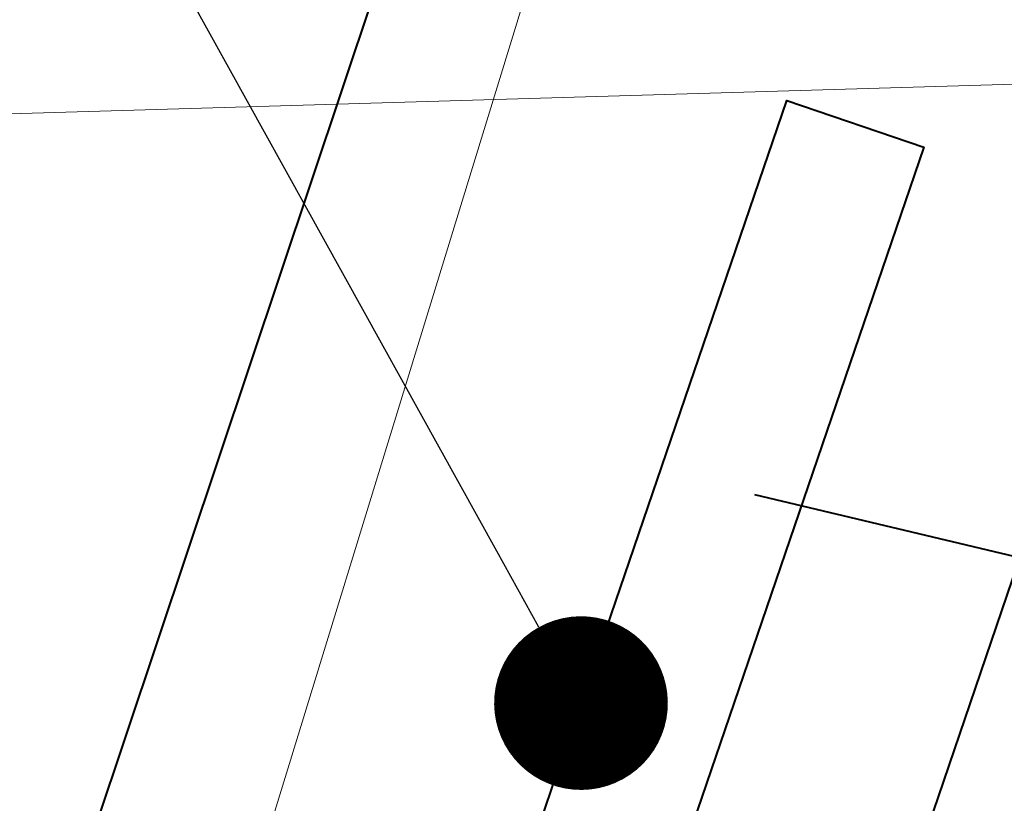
# Model space of a CAD drawing. Header units: metres. Extents: x 6599773 to 13199707, y 5688499 to 11377233.
# Tile 144 of 256: x 6599952.08 to 6599953.78, y 5688888.25 to 5688889.6. Entities that reach past the tile are written whole.
import ezdxf
from ezdxf import colors
from ezdxf.entities.mleader import LeaderData, LeaderLine
from ezdxf.enums import TextEntityAlignment as Align
from ezdxf.math import Vec2, Vec3

# ---------------------------------------------------------------- set-up
doc = ezdxf.new("R2010")
doc.units = ezdxf.units.M
doc.header["$MEASUREMENT"] = 0
for name, pattern in [('1', [0]), ('3_EGBZ', [1.5, 1, -0.5]), ('9', [1, 0, -1]), ('BTO', [0]), ('GUZ', [1, 0.5, -0.5])]:
    doc.linetypes.add(name, pattern=pattern)
doc.layers.get('0').update_dxf_attribs({"linetype": 'CONTINUOUS', "lineweight": 5})
for name, color, linetype, lineweight in [('_balustrada', 7, 'OGRODZENIE1', 40), ('_kolor chodnik', 50, '1', 0), ('_kolor zjazdy kostka', 7, '1', 0), ('_kolor ścieżka', 10, '1', 0), ('_linie czasowe urz wodne', 182, '9', 80), ('_linie rozgran', 100, '9', 90), ('_opis do operatu wodn', 162, 'CONTINUOUS', 18), ('_przepusty', 172, '3_EGBZ', 40), ('OTK_L_5', 7, 'CONTINUOUS', 5), ('OTR_T_1', 7, 'CONTINUOUS', 5), ('OTW_L_3', 7, 'CONTINUOUS', 5), ('Uzytki', 90, 'GUZ', 9)]:
    doc.layers.add(name, color=color, linetype=linetype, lineweight=lineweight)
for name, color, linetype, lineweight, true_color in [('_kolor jezdnia', 7, '1', 0, 0x00dbdb), ('_kolor pobocze', 7, '1', 0, 0xff66ff), ('_podział mój', 7, 'BTO', 40, 0xdb70ff)]:
    doc.layers.add(name, color=color, linetype=linetype, lineweight=lineweight, true_color=true_color)
doc.styles.get("Standard").update_dxf_attribs({"font": 'ARIALN.TTF', "width": 0.75, "height": 1.2})
doc.styles.add('STYL_ARIAL', font='ARIALN.TTF', dxfattribs={"width": 0.75, "oblique": 0.1})
doc.linetypes.add('OGRODZENIE1', pattern='A,0.25,-0.1,[133,ltypeshp.shx,S=0.1,R=0,X=-0.1,Y=0],-0.1,1', length=1.45)
pattern_1 = [(45, (0, 0), (-0.1767766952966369, 0.1767766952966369), []), (135, (0, 0), (-0.1767766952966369, -0.1767766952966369), [])]

# ---------------------------------------------------------------- blocks, each defined once
blk = doc.blocks.new('_Dot')
at = {"color": 0, "linetype": 'ByBlock', "lineweight": -2}
blk.add_line((-0.5, 0), (-1, 0), dxfattribs=at)
at = {"color": 0, "linetype": 'ByBlock', "const_width": 0.5}
blk.add_lwpolyline([(-0.25, 0, 1), (0.25, 0, 1)], format="xyb", close=True, dxfattribs=at)

msp = doc.modelspace()

# ---------------------------------------------------------------- hatches: boundary and pattern name
at = {"layer": '_kolor chodnik'}
h = msp.add_hatch(dxfattribs=at)
h.set_pattern_fill('ANSI37', color=256, scale=2)
h.set_pattern_definition(pattern_1)
h.paths.add_polyline_path([(6599849.938171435, 5688542.085872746), (6599852.232147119, 5688548.938742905), (6599853.573135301, 5688548.489851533), (6599853.827082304, 5688549.248475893), (6599851.793849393, 5688549.929093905), (6599849.895278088, 5688548.982823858), (6599847.823506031, 5688542.793750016)])
edge = h.paths.add_edge_path()
edge.add_line((6600018.106075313, 5689087.454911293), (6600022.42781917, 5689091.229234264))
edge.add_line((6600022.42781917, 5689091.229234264), (6600020.233254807, 5689093.742094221))
edge.add_line((6600020.233254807, 5689093.742094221), (6600017.159471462, 5689091.057656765))
edge.add_arc((6600023.275194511, 5689085.3851404), 8.341433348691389, 137.1531559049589, 148.8016577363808)
edge.add_line((6600016.140105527, 5689089.706021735), (6600018.106075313, 5689087.454911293))
h.paths.add_polyline_path([(6600038.501784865, 5689187.592294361), (6600037.906968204, 5689187.700586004), (6600037.63829624, 5689186.224843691), (6600038.240083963, 5689186.115282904)])
h.paths.add_polyline_path([(6600069.098302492, 5689360.276020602), (6600068.321239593, 5689360.413462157), (6600068.064048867, 5689358.936495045), (6600068.836639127, 5689358.799546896)])
h.paths.add_polyline_path([(6600082.393785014, 5689362.950258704), (6600082.941124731, 5689366.103121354), (6600081.481377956, 5689366.361351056), (6600080.923159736, 5689363.210828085)])
h.paths.add_polyline_path([(6600074.022236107, 5689388.065861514), (6600072.983907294, 5689388.249860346), (6600072.723374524, 5689386.77253894), (6600073.760538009, 5689386.588865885)])
h.paths.add_polyline_path([(6600105.613104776, 5689486.405659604), (6600106.749499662, 5689489.711933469), (6600105.298891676, 5689490.233346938), (6600104.143487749, 5689486.917306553)], flags=17)
h.paths.add_polyline_path([(6600132.519778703, 5689678.737346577), (6600131.761827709, 5689678.896110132), (6600131.444670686, 5689677.429261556), (6600132.212256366, 5689677.269208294)])
h.paths.add_polyline_path([(6600156.649397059, 5689798.7449027), (6600156.48800471, 5689797.958860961), (6600157.450195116, 5689797.757316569), (6600157.615023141, 5689798.542205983)])
h.paths.add_polyline_path([(6600189.055358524, 5689948.643107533), (6600187.902868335, 5689948.884512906), (6600187.600024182, 5689947.417400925), (6600188.748131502, 5689947.176379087)])
edge = h.paths.add_edge_path()
edge.add_line((6600204.459383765, 5690032.969035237), (6600204.153258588, 5690031.227801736))
edge.add_arc((6600202.328347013, 5690027.299936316), 4.331100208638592, 41.85300125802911, 65.08011549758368, ccw=False)
edge.add_arc((6600032.90393149, 5690051.979071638), 174.020003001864, 352.8070218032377, 353.495463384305)
edge.add_arc((6600202.372679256, 5690027.343587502), 5.999999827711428, 55.12102442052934, 69.64815978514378)
edge = h.paths.add_edge_path()
edge.add_line((6600205.046027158, 5690040.265402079), (6600204.972740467, 5690038.483452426))
edge.add_arc((6600203.986269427, 5690044.401803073), 5.999999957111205, 279.4630688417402, 294.9140560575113)
edge.add_line((6600206.513819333, 5690038.960158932), (6600206.607027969, 5690041.030672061))
edge.add_arc((6600203.986269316, 5690044.401803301), 4.270000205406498, 284.3702444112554, 307.86193139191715, ccw=False)
edge = h.paths.add_edge_path()
edge.add_arc((6600203.547470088, 5690044.558759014), 6.446878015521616, 324.4350091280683, 356.2013368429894, ccw=False)
edge.add_arc((6600203.986269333, 5690044.401803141), 6.00000007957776, 323.2169970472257, 357.4193489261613)
h.paths.add_polyline_path([(6600208.910055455, 5690121.713696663), (6600208.146285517, 5690121.748120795), (6600207.125602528, 5690121.794124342), (6600209.971605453, 5690121.665851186)])
edge = h.paths.add_edge_path()
edge.add_line((6600238.769818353, 5690481.648294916), (6600240.338176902, 5690490.873746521))
edge.add_line((6600240.338176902, 5690490.873746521), (6600241.251295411, 5690510.829461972))
edge.add_line((6600241.251295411, 5690510.829461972), (6600239.524022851, 5690510.928942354))
edge.add_line((6600239.524022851, 5690510.928942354), (6600238.633343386, 5690491.167757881))
edge.add_line((6600238.633343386, 5690491.167757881), (6600234.579716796, 5690467.661262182))
edge.add_line((6600234.579716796, 5690467.661262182), (6600234.449796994, 5690464.966873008))
edge.add_arc((6600242.443669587, 5690464.607462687), 8.00194818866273, 177.4256738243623, 268.2543056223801)
edge.add_line((6600242.199903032, 5690456.609228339), (6600242.216657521, 5690457.359274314))
edge.add_line((6600242.216657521, 5690457.359274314), (6600242.305257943, 5690458.836738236))
edge.add_arc((6600242.444504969, 5690464.607952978), 5.772894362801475, 177.0298084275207, 268.6178439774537, ccw=False)
edge.add_line((6600236.679365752, 5690464.907083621), (6600236.951876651, 5690470.95443634))
edge.add_line((6600236.951876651, 5690470.95443634), (6600238.150786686, 5690478.210832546))
edge.add_line((6600238.150786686, 5690478.210832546), (6600238.769818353, 5690481.648294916))
h.paths.add_polyline_path([(6600238.769818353, 5690481.648294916), (6600238.150786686, 5690478.210832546), (6600239.670056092, 5690477.930590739), (6600240.266710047, 5690481.376366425)], flags=17)
edge = h.paths.add_edge_path()
edge.add_line((6600223.366500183, 5690460.339976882), (6600223.276803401, 5690457.948865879))
edge.add_arc((6600221.105749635, 5690465.64864014), 7.999999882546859, 285.7465040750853, 299.8464885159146)
edge.add_line((6600225.08717264, 5690458.709744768), (6600225.240084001, 5690461.623695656))
edge.add_arc((6600221.105749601, 5690465.648640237), 5.769999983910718, 293.06724420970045, 315.7681070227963, ccw=False)
edge = h.paths.add_edge_path()
edge.add_arc((6600220.025145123, 5690444.676291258), 5.77000016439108, 37.996647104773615, 59.94382588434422, ccw=False)
edge.add_line((6600224.572175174, 5690448.22839199), (6600224.817793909, 5690451.081798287))
edge.add_arc((6600220.025145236, 5690444.676291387), 7.999999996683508, 53.19588653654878, 68.15166733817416)
edge.add_line((6600223.00235276, 5690452.101669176), (6600222.91504296, 5690449.670427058))
edge = h.paths.add_edge_path()
edge.add_arc((6600221.105749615, 5690465.648640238), 7.999999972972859, 328.0222308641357, 357.0132597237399)
edge.add_line((6600229.094882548, 5690465.23180147), (6600229.218816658, 5690467.593604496))
edge.add_line((6600229.218816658, 5690467.593604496), (6600228.218919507, 5690467.645774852))
edge.add_line((6600228.218919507, 5690467.645774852), (6600227.891778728, 5690461.411918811))
h.paths.add_polyline_path([(6600200.980142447, 5690012.236744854), (6600202.31727834, 5690011.956662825), (6600202.522293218, 5690012.935421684), (6600201.182321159, 5690013.216097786)])
h.paths.add_polyline_path([(6600196.457878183, 5689983.98337835), (6600195.202332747, 5689984.246370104), (6600194.899091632, 5689982.777335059), (6600196.150355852, 5689982.515240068)])
edge = h.paths.add_edge_path()
edge.add_line((6600112.305909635, 5689517.99101877), (6600112.691041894, 5689519.807934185))
edge.add_line((6600112.691041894, 5689519.807934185), (6600113.245521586, 5689522.423769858))
edge.add_line((6600113.245521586, 5689522.423769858), (6600111.553124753, 5689522.782507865))
edge.add_line((6600111.553124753, 5689522.782507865), (6600107.405864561, 5689503.217226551))
edge.add_line((6600107.405864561, 5689503.217226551), (6600099.494506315, 5689480.361667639))
edge.add_line((6600099.494506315, 5689480.361667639), (6600099.182814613, 5689478.891218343))
edge.add_arc((6600107.008997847, 5689477.232359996), 8.000059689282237, 168.0325629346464, 257.7529108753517)
edge.add_line((6600105.311960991, 5689469.414366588), (6600105.784990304, 5689471.593619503))
edge.add_arc((6600107.008927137, 5689477.232314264), 5.769999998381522, 168.0321375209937, 257.7533362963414, ccw=False)
edge.add_line((6600101.364343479, 5689478.42879883), (6600101.647245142, 5689479.76342708))
edge.add_line((6600101.647245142, 5689479.76342708), (6600104.143487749, 5689486.917306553))
edge.add_line((6600104.143487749, 5689486.917306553), (6600105.298891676, 5689490.233346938))
edge.add_line((6600105.298891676, 5689490.233346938), (6600108.240043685, 5689498.809726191))
edge.add_line((6600108.240043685, 5689498.809726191), (6600112.305909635, 5689517.99101877))
h.paths.add_polyline_path([(6600136.009573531, 5689645.499114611), (6600138.333647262, 5689645.012304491), (6600138.661671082, 5689646.578318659), (6600134.869459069, 5689647.372651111)])
at = {"layer": '_kolor jezdnia'}
h = msp.add_hatch(dxfattribs=at)
h.set_pattern_fill('ANSI37', color=256, scale=2.2)
h.set_pattern_definition([(311.9999999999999, (0, 0), (0.2043648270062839, 0.1840109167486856), []), (41.99999999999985, (0, 0), (-0.1840109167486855, 0.2043648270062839), [])])
edge = h.paths.add_edge_path()
edge.add_line((6599833.066047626, 5688539.933393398), (6599850.649511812, 5688527.983462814))
edge.add_arc((6599857.337592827, 5688536.653968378), 10.95025544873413, 169.5012687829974, 232.3548431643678, ccw=False)
edge.add_arc((6599858.085851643, 5688536.618142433), 11.69295282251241, 162.2507788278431, 169.9967502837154, ccw=False)
edge.add_line((6599846.949484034, 5688540.182754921), (6599847.823506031, 5688542.793750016))
edge.add_line((6599847.823506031, 5688542.793750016), (6599849.895278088, 5688548.982823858))
edge.add_line((6599849.895278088, 5688548.982823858), (6599852.434748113, 5688556.56906746))
edge.add_line((6599852.434748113, 5688556.56906746), (6599928.48625871, 5688783.760284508))
edge.add_line((6599928.48625871, 5688783.760284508), (6599931.025728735, 5688791.34652811))
edge.add_line((6599931.025728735, 5688791.34652811), (6599996.657773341, 5688987.411326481))
edge.add_line((6599996.657773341, 5688987.411326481), (6599999.197243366, 5688994.997570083))
edge.add_line((6599999.197243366, 5688994.997570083), (6600021.930100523, 5689062.908193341))
edge.add_line((6600021.930100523, 5689062.908193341), (6600017.620224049, 5689067.371531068))
edge.add_line((6600017.620224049, 5689067.371531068), (6600016.714558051, 5689064.654078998))
edge.add_line((6600016.714558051, 5689064.654078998), (6600012.423620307, 5689051.835617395))
edge.add_line((6600012.423620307, 5689051.835617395), (6600009.884150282, 5689044.249373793))
edge.add_line((6600009.884150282, 5689044.249373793), (6599977.53516164, 5688947.612159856))
edge.add_line((6599977.53516164, 5688947.612159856), (6599974.995691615, 5688940.025916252))
edge.add_line((6599974.995691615, 5688940.025916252), (6599942.096912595, 5688841.746295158))
edge.add_line((6599942.096912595, 5688841.746295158), (6599939.557442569, 5688834.160051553))
edge.add_line((6599939.557442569, 5688834.160051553), (6599882.679288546, 5688664.246042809))
edge.add_line((6599882.679288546, 5688664.246042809), (6599880.139818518, 5688656.659799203))
edge.add_line((6599880.139818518, 5688656.659799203), (6599852.464543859, 5688573.984527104))
edge.add_line((6599852.464543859, 5688573.984527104), (6599842.470137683, 5688544.127903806))
edge.add_arc((6599835.706422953, 5688546.652910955), 7.219660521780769, 248.54809133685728, 339.52856074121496, ccw=False)
h.paths.add_polyline_path([(6600044.653202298, 5689172.271628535), (6600046.276244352, 5689181.431901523), (6600047.759199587, 5689189.801539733), (6600051.0603021, 5689208.432603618), (6600052.368792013, 5689215.817578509), (6600054.808584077, 5689229.587499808), (6600056.11707399, 5689236.972474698), (6600057.346666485, 5689243.912161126), (6600058.655146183, 5689251.297078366), (6600058.831439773, 5689252.292060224), (6600060.098987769, 5689259.445963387), (6600060.139929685, 5689259.677035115), (6600061.407468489, 5689266.830886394), (6600072.329030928, 5689328.470998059), (6600073.637511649, 5689335.855921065), (6600077.337304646, 5689356.73715072), (6600078.820259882, 5689365.106788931), (6600081.142794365, 5689378.214921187), (6600082.53851694, 5689386.092227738), (6600095.187867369, 5689457.483787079), (6600091.082877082, 5689465.8405575), (6600089.043088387, 5689454.328211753), (6600087.870641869, 5689447.711051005), (6600087.560133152, 5689445.958573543), (6600086.562151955, 5689440.326076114), (6600082.433200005, 5689417.022719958), (6600080.95024477, 5689408.65308175), (6600077.202698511, 5689387.502337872), (6600075.719743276, 5689379.132699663), (6600073.469199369, 5689366.430874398), (6600071.986244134, 5689358.061236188), (6600069.986864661, 5689346.776955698), (6600068.591142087, 5689338.899649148), (6600065.559290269, 5689321.78820693), (6600064.163567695, 5689313.91090038), (6600059.719426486, 5689288.828650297), (6600058.323703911, 5689280.951343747), (6600057.563846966, 5689276.662793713), (6600056.168124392, 5689268.785487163), (6600054.804920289, 5689261.091711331), (6600053.409197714, 5689253.214404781), (6600053.264817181, 5689252.399536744), (6600051.869094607, 5689244.522230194), (6600051.183555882, 5689240.653124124), (6600049.787833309, 5689232.775817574), (6600046.593849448, 5689214.749319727), (6600045.198126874, 5689206.872013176), (6600044.41754409, 5689202.466488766), (6600042.934588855, 5689194.096850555), (6600036.429952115, 5689157.38538759), (6600034.94699688, 5689149.01574938), (6600030.579776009, 5689124.367629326), (6600027.529365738, 5689107.151445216), (6600024.895072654, 5689094.014582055), (6600030.583685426, 5689094.264316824), (6600032.945013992, 5689106.191885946), (6600043.170247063, 5689163.901990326)])
edge = h.paths.add_edge_path()
edge.add_line((6600111.106812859, 5689535.144351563), (6600111.256844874, 5689535.85214863))
edge.add_line((6600111.256844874, 5689535.85214863), (6600112.915748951, 5689543.678261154))
edge.add_line((6600112.915748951, 5689543.678261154), (6600117.304772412, 5689564.384094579))
edge.add_line((6600117.304772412, 5689564.384094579), (6600119.067357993, 5689572.699339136))
edge.add_line((6600119.067357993, 5689572.699339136), (6600120.087667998, 5689577.512794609))
edge.add_line((6600120.087667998, 5689577.512794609), (6600121.64289057, 5689584.849775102))
edge.add_line((6600121.64289057, 5689584.849775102), (6600128.436769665, 5689616.900852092))
edge.add_line((6600128.436769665, 5689616.900852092), (6600129.991992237, 5689624.237832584))
edge.add_line((6600129.991992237, 5689624.237832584), (6600132.660554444, 5689636.827148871))
edge.add_line((6600132.660554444, 5689636.827148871), (6600133.208838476, 5689639.444704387))
edge.add_line((6600133.208838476, 5689639.444704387), (6600134.848957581, 5689647.274775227))
edge.add_line((6600134.848957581, 5689647.274775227), (6600138.97649476, 5689666.979995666))
edge.add_line((6600138.97649476, 5689666.979995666), (6600140.51410642, 5689674.320687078))
edge.add_line((6600140.51410642, 5689674.320687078), (6600145.209128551, 5689696.735129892))
edge.add_line((6600145.209128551, 5689696.735129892), (6600146.746740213, 5689704.075821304))
edge.add_line((6600146.746740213, 5689704.075821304), (6600151.462308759, 5689726.588354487))
edge.add_line((6600151.462308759, 5689726.588354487), (6600152.999920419, 5689733.929045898))
edge.add_line((6600152.999920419, 5689733.929045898), (6600155.244070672, 5689744.642813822))
edge.add_line((6600155.244070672, 5689744.642813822), (6600156.781682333, 5689751.983505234))
edge.add_line((6600156.781682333, 5689751.983505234), (6600161.635515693, 5689775.156126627))
edge.add_line((6600161.635515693, 5689775.156126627), (6600163.378142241, 5689783.475576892))
edge.add_line((6600163.378142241, 5689783.475576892), (6600163.850769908, 5689785.731942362))
edge.add_line((6600163.850769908, 5689785.731942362), (6600167.028500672, 5689800.90270461))
edge.add_line((6600167.028500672, 5689800.90270461), (6600179.490888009, 5689860.399222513))
edge.add_line((6600179.490888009, 5689860.399222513), (6600181.233514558, 5689868.718672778))
edge.add_line((6600181.233514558, 5689868.718672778), (6600181.84713393, 5689871.648144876))
edge.add_line((6600181.84713393, 5689871.648144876), (6600183.38474559, 5689878.988836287))
edge.add_line((6600183.38474559, 5689878.988836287), (6600184.935818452, 5689886.393792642))
edge.add_line((6600184.935818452, 5689886.393792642), (6600186.575937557, 5689894.223863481))
edge.add_line((6600186.575937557, 5689894.223863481), (6600194.051338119, 5689929.912074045))
edge.add_line((6600194.051338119, 5689929.912074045), (6600195.691457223, 5689937.742144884))
edge.add_line((6600195.691457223, 5689937.742144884), (6600202.915799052, 5689972.231779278))
edge.add_line((6600202.915799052, 5689972.231779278), (6600204.555918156, 5689980.061850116))
edge.add_line((6600204.555918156, 5689980.061850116), (6600206.062781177, 5689987.255744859))
edge.add_line((6600206.062781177, 5689987.255744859), (6600207.702900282, 5689995.085815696))
edge.add_line((6600207.702900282, 5689995.085815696), (6600210.232559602, 5690007.162628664))
edge.add_line((6600210.232559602, 5690007.162628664), (6600211.694938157, 5690014.144150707))
edge.add_arc((6600028.177652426, 5690052.584442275), 187.5000004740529, 348.1696294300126, 357.4195276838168)
edge.add_line((6600215.487522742, 5690044.142720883), (6600208.310270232, 5690026.480446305))
edge.add_arc((6600032.903933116, 5690051.97907145), 177.2500013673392, 348.1696294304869, 351.7289130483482, ccw=False)
edge.add_line((6600206.38894146, 5690015.640182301), (6600205.966941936, 5690013.625519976))
edge.add_line((6600205.966941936, 5690013.625519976), (6600204.326822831, 5690005.795449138))
edge.add_line((6600204.326822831, 5690005.795449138), (6600197.076961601, 5689971.183982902))
edge.add_line((6600197.076961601, 5689971.183982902), (6600195.334335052, 5689962.864532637))
edge.add_line((6600195.334335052, 5689962.864532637), (6600193.44722506, 5689953.855305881))
edge.add_line((6600193.44722506, 5689953.855305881), (6600191.909227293, 5689946.512771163))
edge.add_line((6600191.909227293, 5689946.512771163), (6600185.49684423, 5689915.899498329))
edge.add_line((6600185.49684423, 5689915.899498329), (6600183.856521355, 5689908.068454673))
edge.add_line((6600183.856521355, 5689908.068454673), (6600182.066605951, 5689899.523243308))
edge.add_line((6600182.066605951, 5689899.523243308), (6600180.32407057, 5689891.204228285))
edge.add_line((6600180.32407057, 5689891.204228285), (6600174.320344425, 5689862.541919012))
edge.add_line((6600174.320344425, 5689862.541919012), (6600172.577809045, 5689854.222903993))
edge.add_line((6600172.577809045, 5689854.222903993), (6600163.663810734, 5689811.666703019))
edge.add_line((6600163.663810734, 5689811.666703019), (6600162.023782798, 5689803.837067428))
edge.add_line((6600162.023782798, 5689803.837067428), (6600160.924220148, 5689798.587659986))
edge.add_line((6600160.924220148, 5689798.587659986), (6600159.279208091, 5689790.734229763))
edge.add_line((6600159.279208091, 5689790.734229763), (6600157.107250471, 5689780.365115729))
edge.add_line((6600157.107250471, 5689780.365115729), (6600155.462238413, 5689772.511685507))
edge.add_line((6600155.462238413, 5689772.511685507), (6600153.380318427, 5689762.572418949))
edge.add_line((6600153.380318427, 5689762.572418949), (6600151.735124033, 5689754.718118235))
edge.add_line((6600151.735124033, 5689754.718118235), (6600148.586504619, 5689739.686336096))
edge.add_line((6600148.586504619, 5689739.686336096), (6600146.885007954, 5689731.563243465))
edge.add_line((6600146.885007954, 5689731.563243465), (6600141.75088822, 5689707.052510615))
edge.add_line((6600141.75088822, 5689707.052510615), (6600140.110896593, 5689699.223048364))
edge.add_line((6600140.110896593, 5689699.223048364), (6600133.483561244, 5689667.583574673))
edge.add_line((6600133.483561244, 5689667.583574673), (6600131.860394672, 5689659.834436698))
edge.add_line((6600131.860394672, 5689659.834436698), (6600131.740984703, 5689659.26436315))
edge.add_line((6600131.740984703, 5689659.26436315), (6600130.117814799, 5689651.515209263))
edge.add_line((6600130.117814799, 5689651.515209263), (6600127.278733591, 5689637.961189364))
edge.add_line((6600127.278733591, 5689637.961189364), (6600126.924568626, 5689636.290366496))
edge.add_line((6600126.924568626, 5689636.290366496), (6600125.166244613, 5689627.995226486))
edge.add_line((6600125.166244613, 5689627.995226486), (6600118.009503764, 5689594.232298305))
edge.add_line((6600118.009503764, 5689594.232298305), (6600116.251179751, 5689585.937158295))
edge.add_line((6600116.251179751, 5689585.937158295), (6600113.665314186, 5689573.737975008))
edge.add_line((6600113.665314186, 5689573.737975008), (6600111.898534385, 5689565.402943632))
edge.add_line((6600111.898534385, 5689565.402943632), (6600104.889982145, 5689532.33911599))
edge.add_line((6600104.889982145, 5689532.33911599), (6600103.226635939, 5689524.492047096))
edge.add_line((6600103.226635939, 5689524.492047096), (6600096.623876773, 5689493.342605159))
edge.add_line((6600096.623876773, 5689493.342605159), (6600094.968986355, 5689485.53542763))
edge.add_line((6600094.968986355, 5689485.53542763), (6600094.300101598, 5689482.379870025))
edge.add_line((6600094.300101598, 5689482.379870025), (6600099.182814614, 5689478.891218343))
edge.add_line((6600099.182814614, 5689478.891218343), (6600099.494506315, 5689480.361667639))
edge.add_line((6600099.494506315, 5689480.361667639), (6600111.106812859, 5689535.144351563))
edge = h.paths.add_edge_path()
edge.add_arc((6600239.213891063, 5690851.4003676), 10.0000000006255, -2.8342403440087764, 76.13703556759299, ccw=False)
edge.add_line((6600249.201658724, 5690850.905901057), (6600249.082723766, 5690848.503524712))
edge.add_line((6600249.082723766, 5690848.503524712), (6600247.016487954, 5690806.767468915))
edge.add_line((6600247.016487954, 5690806.767468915), (6600246.092398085, 5690789.152178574))
edge.add_line((6600246.092398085, 5690789.152178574), (6600233.768116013, 5690572.015170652))
edge.add_line((6600233.768116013, 5690572.015170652), (6600228.959056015, 5690465.29620206))
edge.add_line((6600228.959056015, 5690465.29620206), (6600234.588724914, 5690465.017134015))
edge.add_line((6600234.588724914, 5690465.017134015), (6600239.26254019, 5690571.767576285))
edge.add_line((6600239.26254019, 5690571.767576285), (6600252.505038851, 5690806.400146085))
edge.add_line((6600252.505038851, 5690806.400146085), (6600254.569211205, 5690848.094521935))
edge.add_arc((6600262.559425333, 5690847.6989487), 7.999999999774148, 76.13703557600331, 177.1657596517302, ccw=False)
edge.add_line((6600264.476229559, 5690855.465921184), (6600241.609896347, 5690861.109083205))
edge = h.paths.add_edge_path()
edge.add_line((6600250.031475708, 5690451.625307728), (6600250.231741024, 5690455.772579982))
edge.add_line((6600250.231741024, 5690455.772579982), (6600246.257763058, 5690456.417303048))
edge.add_line((6600246.257763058, 5690456.417303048), (6600242.171761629, 5690456.61060902))
edge.add_arc((6600242.563100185, 5690464.586983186), 7.985968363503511, 176.9123644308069, 267.1911945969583, ccw=False)
edge.add_line((6600234.588724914, 5690465.017134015), (6600228.959056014, 5690465.29620206))
edge.add_arc((6600220.965133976, 5690465.657286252), 8.002072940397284, 267.8289300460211, 357.413716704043, ccw=False)
edge.add_line((6600220.661989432, 5690457.660957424), (6600212.406915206, 5690458.119572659))
edge.add_line((6600212.406915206, 5690458.119572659), (6600208.431872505, 5690457.817501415))
edge.add_line((6600208.431872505, 5690457.817501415), (6600208.233912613, 5690454.548331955))
edge.add_line((6600208.233912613, 5690454.548331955), (6600212.129565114, 5690453.127270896))
edge.add_line((6600212.129565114, 5690453.127270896), (6600218.640548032, 5690452.76554962))
edge.add_line((6600218.640548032, 5690452.76554962), (6600216.486747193, 5690452.885205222))
edge.add_line((6600216.486747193, 5690452.885205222), (6600220.46890539, 5690452.663974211))
edge.add_arc((6600220.025145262, 5690444.676291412), 7.999999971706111, -0.3386579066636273, 86.8201700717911, ccw=False)
edge.add_line((6600228.025005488, 5690444.629006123), (6600227.803602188, 5690439.649256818))
edge.add_line((6600227.803602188, 5690439.649256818), (6600226.885525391, 5690435.936828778))
edge.add_line((6600226.885525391, 5690435.936828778), (6600225.534849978, 5690405.967249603))
edge.add_line((6600225.534849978, 5690405.967249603), (6600226.115199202, 5690402.187514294))
edge.add_line((6600226.115199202, 5690402.187514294), (6600213.445139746, 5690121.008786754))
edge.add_line((6600213.445139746, 5690121.008786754), (6600213.352800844, 5690118.960058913))
edge.add_line((6600213.352800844, 5690118.960058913), (6600209.980184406, 5690044.131649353))
edge.add_arc((6600203.986269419, 5690044.401803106), 5.999999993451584, 257.4162346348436, 357.41934921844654, ccw=False)
edge.add_line((6600202.679069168, 5690038.545931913), (6600201.589735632, 5690033.666039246))
edge.add_line((6600201.589735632, 5690033.666039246), (6600203.67987942, 5690033.199458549))
edge.add_arc((6600202.372679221, 5690027.343587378), 5.999999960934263, -8.27108729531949, 77.41623506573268, ccw=False)
edge.add_line((6600208.310270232, 5690026.480446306), (6600215.487522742, 5690044.142720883))
edge.add_line((6600215.487522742, 5690044.142720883), (6600216.199687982, 5690059.944661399))
edge.add_line((6600216.199687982, 5690059.944661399), (6600216.537356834, 5690067.437056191))
edge.add_line((6600216.537356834, 5690067.437056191), (6600223.893528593, 5690230.66011469))
edge.add_line((6600223.893528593, 5690230.66011469), (6600224.231197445, 5690238.152509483))
edge.add_line((6600224.231197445, 5690238.152509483), (6600233.507835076, 5690443.987992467))
edge.add_arc((6600241.499722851, 5690443.627812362), 7.999999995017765, 87.29208981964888, 177.4195277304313, ccw=False)
edge.add_line((6600241.877677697, 5690451.618879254), (6600246.021541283, 5690451.422886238))
edge.add_line((6600246.021541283, 5690451.422886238), (6600246.427694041, 5690451.443388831))
edge.add_line((6600246.427694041, 5690451.443388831), (6600246.793970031, 5690451.461878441))
edge.add_line((6600246.793970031, 5690451.461878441), (6600250.031475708, 5690451.625307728))
edge = h.paths.add_edge_path()
edge.add_line((6600007.33756506, 5689086.20374581), (6600006.980466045, 5689080.740822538))
edge.add_line((6600006.980466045, 5689080.740822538), (6600007.229745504, 5689080.720859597))
edge.add_line((6600007.229745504, 5689080.720859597), (6600008.093335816, 5689080.601653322))
edge.add_line((6600008.093335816, 5689080.601653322), (6600008.702681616, 5689080.53831051))
edge.add_arc((6600008.140193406, 5689070.554142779), 9.999999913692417, -18.557800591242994, 86.77547804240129, ccw=False)
edge.add_line((6600017.620224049, 5689067.371531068), (6600021.930100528, 5689062.908193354))
edge.add_arc((6599734.83819726, 5689159.011261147), 302.7499967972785, 341.4922000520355, 343.8640860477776)
edge.add_arc((6600034.895369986, 5689072.315877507), 9.581213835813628, 98.63328270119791, 164.5273290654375, ccw=False)
edge.add_line((6600033.457137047, 5689081.788529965), (6600033.832640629, 5689081.798737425))
edge.add_line((6600033.832640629, 5689081.798737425), (6600034.422462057, 5689082.05700874))
edge.add_line((6600034.422462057, 5689082.05700874), (6600036.833623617, 5689082.139040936))
edge.add_line((6600036.833623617, 5689082.139040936), (6600036.730225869, 5689087.148851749))
edge.add_line((6600036.730225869, 5689087.148851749), (6600036.579860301, 5689087.134303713))
edge.add_arc((6600036.479565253, 5689093.136286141), 6.002820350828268, 169.1687651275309, 270.9573417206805, ccw=False)
edge.add_line((6600030.583685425, 5689094.264316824), (6600024.895072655, 5689094.014582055))
edge.add_arc((6600015.200558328, 5689096.162123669), 9.929528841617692, 271.0943432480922, 347.5094668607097, ccw=False)
edge.add_arc((6600014.909438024, 5689089.646776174), 3.446070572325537, 264.4236009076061, 278.0194998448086, ccw=False)
edge.add_line((6600014.574573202, 5689086.217014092), (6600014.299554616, 5689086.232508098))
edge.add_line((6600014.299554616, 5689086.232508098), (6600010.474232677, 5689086.448019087))
edge.add_line((6600010.474232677, 5689086.448019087), (6600007.33756506, 5689086.20374581))
edge = h.paths.add_edge_path()
edge.add_line((6600105.490725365, 5689463.953528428), (6600106.927559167, 5689464.047234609))
edge.add_line((6600106.927559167, 5689464.047234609), (6600107.835, 5689468.66))
edge.add_line((6600107.835, 5689468.66), (6600105.311960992, 5689469.414366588))
edge.add_arc((6600107.008997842, 5689477.232359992), 8.000059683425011, 168.0325628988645, 257.7529109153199, ccw=False)
edge.add_line((6600099.182814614, 5689478.891218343), (6600094.300101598, 5689482.379870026))
edge.add_arc((6600586.245114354, 5689378.10423892), 502.8750369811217, 168.032376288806, 169.9522165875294)
edge.add_line((6600091.082877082, 5689465.8405575), (6600095.187867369, 5689457.483787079))
edge.add_arc((6600103.06517392, 5689456.088064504), 8.000000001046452, 77.7533362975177, 169.9524553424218, ccw=False)
edge.add_line((6600104.762140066, 5689463.906012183), (6600105.490725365, 5689463.953528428))
at = {"layer": '_kolor pobocze'}
h = msp.add_hatch(dxfattribs=at)
h.set_pattern_fill('ANSI37', color=256, scale=2)
h.set_pattern_definition(pattern_1)
edge = h.paths.add_edge_path()
edge.add_line((6600035.926965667, 5689101.56944285), (6600036.046865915, 5689102.311543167))
edge.add_arc((6600058.171848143, 5689233.778275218), 133.3154772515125, 259.4578941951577, 260.4470163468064, ccw=False)
edge.add_line((6600033.780707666, 5689102.713067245), (6600032.142559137, 5689101.847662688))
edge.add_arc((6599734.838175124, 5689159.011266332), 302.7500195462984, 347.6801154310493, 349.11639019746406, ccw=False)
edge.add_arc((6600036.478170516, 5689093.133441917), 6.000000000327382, 167.68011541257, 271.5571101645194)
edge.add_line((6600036.64121064, 5689087.1356575), (6600036.730491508, 5689087.137804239))
edge.add_line((6600036.730491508, 5689087.137804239), (6600036.71246321, 5689087.887583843))
edge.add_line((6600036.71246321, 5689087.887583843), (6600036.559840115, 5689087.884077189))
edge.add_arc((6600036.482532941, 5689093.14290691), 5.259397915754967, 170.6455005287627, 270.84221319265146, ccw=False)
edge.add_arc((6600545.796425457, 5688991.216220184), 524.6691769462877, 167.9170060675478, 168.7028219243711, ccw=False)
edge.add_line((6600032.751078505, 5689101.044345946), (6600034.011432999, 5689101.917298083))
edge.add_line((6600034.011432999, 5689101.917298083), (6600035.926965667, 5689101.56944285))
edge = h.paths.add_edge_path()
edge.add_line((6600002.828843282, 5688994.032881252), (6600003.066918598, 5688994.744091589))
edge.add_line((6600003.066918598, 5688994.744091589), (6600001.227880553, 5688995.359703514))
edge.add_line((6600001.227880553, 5688995.359703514), (6600000.55876659, 5688996.702196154))
edge.add_line((6600000.55876659, 5688996.702196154), (6600022.641310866, 5689062.67011804))
edge.add_arc((6599734.83819395, 5689159.011262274), 303.5000002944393, 341.4922000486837, 343.8640860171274)
edge.add_arc((6600035.267451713, 5689072.092773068), 9.250000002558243, 91.55711016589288, 163.8640860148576, ccw=False)
edge.add_line((6600035.016098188, 5689081.339357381), (6600036.868703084, 5689081.389717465))
edge.add_line((6600036.868703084, 5689081.389717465), (6600036.850674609, 5689082.139504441))
edge.add_line((6600036.850674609, 5689082.139504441), (6600034.995718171, 5689082.089080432))
edge.add_arc((6600035.267451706, 5689072.092773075), 9.999999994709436, 91.55711014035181, 163.8640860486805)
edge.add_arc((6599734.838192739, 5689159.011262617), 302.7500015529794, 341.4922000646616, 343.8640860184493, ccw=False)
edge.add_line((6600021.930100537, 5689062.908193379), (6599999.748942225, 5688996.6456785))
edge.add_line((6599999.748942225, 5688996.6456785), (6600000.695212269, 5688994.747107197))
edge.add_line((6600000.695212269, 5688994.747107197), (6600002.828843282, 5688994.032881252))
h.paths.add_polyline_path([(6599971.7492186, 5688907.297112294), (6599971.084233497, 5688908.631320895), (6599997.822068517, 5688988.526766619), (6599999.164561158, 5688989.195880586), (6600001.003599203, 5688988.580268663), (6600001.241674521, 5688989.291479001), (6599999.108043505, 5688990.005704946), (6599997.2094722, 5688989.059434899), (6599970.270280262, 5688908.583087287), (6599971.216550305, 5688906.684515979), (6599973.350181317, 5688905.970290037), (6599973.588256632, 5688906.681500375)])
h.paths.add_polyline_path([(6599932.504667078, 5688790.060553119), (6599931.835553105, 5688791.403045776), (6599968.343406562, 5688900.4641754), (6599969.685899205, 5688901.133289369), (6599971.524937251, 5688900.517677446), (6599971.763012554, 5688901.228887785), (6599969.629381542, 5688901.94311373), (6599967.730810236, 5688900.996843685), (6599931.025728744, 5688791.34652811), (6599931.971998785, 5688789.447956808), (6599933.988392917, 5688788.772975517), (6599934.226774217, 5688789.484136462)])
at = {"layer": '_kolor zjazdy kostka'}
h = msp.add_hatch(dxfattribs=at)
h.set_pattern_fill('ANSI37', color=256, scale=2)
h.set_pattern_definition(pattern_1)
h.paths.add_polyline_path([(6600244.137440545, 5690813.934732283), (6600242.369522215, 5690814.022127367), (6600242.097568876, 5690808.528921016), (6600243.865482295, 5690808.44142671)])
h.paths.add_polyline_path([(6600247.012128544, 5690806.679412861), (6600247.44273645, 5690815.377295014), (6600247.393289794, 5690814.378518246), (6600247.113277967, 5690808.722537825)])
h.paths.add_polyline_path([(6600242.297085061, 5690788.088808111), (6600240.958726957, 5690788.155683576), (6600240.648818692, 5690782.664569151), (6600241.987258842, 5690782.599147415)])
h.paths.add_polyline_path([(6600245.558275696, 5690780.919298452), (6600246.037231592, 5690789.405686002), (6600244.985820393, 5690788.453468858), (6600244.612601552, 5690781.981345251)])
h.paths.add_polyline_path([(6600241.348405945, 5690723.711515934), (6600242.272017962, 5690722.691689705), (6600242.749709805, 5690731.155680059), (6600241.698138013, 5690730.203317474), (6600241.472690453, 5690726.27550499)])
h.paths.add_polyline_path([(6600225.772794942, 5690394.589141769), (6600224.731429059, 5690393.637598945), (6600224.461246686, 5690387.644646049), (6600225.412923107, 5690386.603142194)])
h.paths.add_polyline_path([(6600223.012390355, 5690333.280720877), (6600223.372595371, 5690341.272607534), (6600222.32835346, 5690340.318436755), (6600222.058239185, 5690334.324941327)])
h.paths.add_polyline_path([(6600215.496388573, 5690166.390602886), (6600215.856593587, 5690174.382489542), (6600214.812834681, 5690173.428760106), (6600214.542018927, 5690167.435062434)])
h.paths.add_polyline_path([(6600212.446537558, 5690121.053392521), (6600213.399499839, 5690120.010473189), (6600213.788744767, 5690128.503024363), (6600212.745135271, 5690127.54943145)])
h.paths.add_polyline_path([(6600209.977420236, 5690121.665589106), (6600210.225142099, 5690127.162117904), (6600207.346107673, 5690127.291879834), (6600207.119593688, 5690121.794395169)])
h.paths.add_polyline_path([(6600207.950178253, 5690070.725854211), (6600204.880846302, 5690070.828947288), (6600204.643784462, 5690065.333808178), (6600207.702521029, 5690065.204598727)])
h.paths.add_polyline_path([(6600200.981479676, 5690012.236464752), (6600199.969248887, 5690007.339980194), (6600201.282587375, 5690007.064882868), (6600202.31726072, 5690011.956666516)])
h.paths.add_polyline_path([(6600193.613960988, 5689970.406358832), (6600192.398010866, 5689970.660657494), (6600191.286205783, 5689965.274578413), (6600192.486379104, 5689965.023185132)])
h.paths.add_polyline_path([(6600189.061271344, 5689948.671423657), (6600189.984133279, 5689953.050774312), (6600188.818902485, 5689953.32186217), (6600187.908781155, 5689948.91282903)])
h.paths.add_polyline_path([(6600180.976201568, 5689915.317449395), (6600179.952861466, 5689910.421322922), (6600181.008474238, 5689910.200199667), (6600182.033843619, 5689915.09540201)])
h.paths.add_polyline_path([(6600176.508279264, 5689893.538690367), (6600177.476023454, 5689893.335973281), (6600178.603605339, 5689898.719146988), (6600177.636002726, 5689898.922290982)])
h.paths.add_polyline_path([(6600179.28182965, 5689859.401159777), (6600180.522246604, 5689860.211927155), (6600181.057490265, 5689860.561775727), (6600183.598022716, 5689860.029600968), (6600184.726606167, 5689865.412570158), (6600182.186324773, 5689865.943033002), (6600181.604764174, 5689866.832779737), (6600181.024456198, 5689867.720610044)])
h.paths.add_polyline_path([(6600160.20081012, 5689810.862606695), (6600159.232772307, 5689811.065842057), (6600158.207991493, 5689806.171529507), (6600159.17573568, 5689805.968812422)])
h.paths.add_polyline_path([(6600156.493917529, 5689797.987177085), (6600155.463416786, 5689793.068691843), (6600156.431160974, 5689792.865974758), (6600157.461419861, 5689797.784520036)])
edge = h.paths.add_edge_path()
edge.add_arc((6600173.111981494, 5689800.679690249), 5.999999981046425, 204.6731153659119, 239.5411154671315, ccw=False)
edge.add_arc((6600173.162096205, 5689800.685330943), 6.047914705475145, 168.3203586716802, 204.5234866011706, ccw=False)
edge.add_line((6600167.239404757, 5689801.909666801), (6600163.65166784, 5689784.781499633))
edge.add_arc((6600169.524220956, 5689783.551410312), 5.999999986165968, 139.2146049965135, 168.1696294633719, ccw=False)
edge.add_arc((6600169.524220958, 5689783.551410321), 5.999999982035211, 96.80962310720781, 139.2146050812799, ccw=False)
edge.add_line((6600168.81279652, 5689789.509083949), (6600170.070461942, 5689795.507731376))
h.paths.add_polyline_path([(6600163.526364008, 5689776.866746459), (6600166.051243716, 5689776.337874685), (6600167.179826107, 5689781.720838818), (6600164.653945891, 5689782.24992016), (6600163.941148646, 5689783.340449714), (6600163.493329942, 5689784.025580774), (6600161.750703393, 5689775.706130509), (6600162.438017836, 5689776.155376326)])
h.paths.add_polyline_path([(6600152.614191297, 5689774.643430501), (6600153.639138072, 5689779.536616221), (6600152.646757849, 5689779.74492896), (6600151.646447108, 5689774.846147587)])
h.paths.add_polyline_path([(6600150.121074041, 5689767.466820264), (6600148.177624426, 5689758.167954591), (6600149.115997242, 5689757.971390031), (6600151.066362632, 5689767.268392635)])
h.paths.add_polyline_path([(6600142.970741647, 5689739.332500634), (6600141.888449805, 5689734.142420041), (6600144.036614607, 5689733.695518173), (6600145.123068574, 5689738.882330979)])
h.paths.add_polyline_path([(6600136.256357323, 5689701.052153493), (6600137.154085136, 5689700.864096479), (6600138.287960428, 5689706.274871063), (6600137.38649247, 5689706.464182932)])
h.paths.add_polyline_path([(6600130.081494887, 5689667.099389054), (6600129.212847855, 5689667.281639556), (6600128.083282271, 5689661.898895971), (6600128.953953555, 5689661.716447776)])
h.paths.add_polyline_path([(6600128.397394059, 5689659.030340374), (6600127.554144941, 5689659.207226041), (6600126.493408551, 5689653.810049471), (6600127.269860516, 5689653.647397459)])
h.paths.add_polyline_path([(6600134.990411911, 5689640.633636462), (6600137.30714639, 5689640.148363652), (6600138.339560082, 5689645.040620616), (6600136.015486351, 5689645.500958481), (6600135.435178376, 5689646.388788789), (6600134.8548704, 5689647.276619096), (6600133.214751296, 5689639.446548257), (6600134.102581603, 5689640.026856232)])
h.paths.add_polyline_path([(6600122.164164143, 5689634.294831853), (6600121.024067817, 5689628.914244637), (6600122.015114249, 5689628.705875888), (6600123.155614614, 5689634.086346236)])
h.paths.add_polyline_path([(6600114.542075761, 5689593.450769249), (6600113.493359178, 5689593.398339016), (6600112.364315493, 5689588.045694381), (6600113.29076438, 5689587.547532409)])
h.paths.add_polyline_path([(6600110.194543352, 5689572.941097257), (6600109.207819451, 5689573.148880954), (6600108.06771793, 5689567.768269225), (6600109.050143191, 5689567.53521504)])
h.paths.add_polyline_path([(6600119.083213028, 5689565.540446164), (6600119.089125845, 5689565.542290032), (6600121.462438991, 5689565.065690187), (6600122.598093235, 5689570.447168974), (6600120.229622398, 5689570.949214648), (6600119.651446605, 5689571.8119627), (6600119.073270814, 5689572.72765526), (6600117.310757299, 5689564.412754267)])
h.paths.add_polyline_path([(6600101.698666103, 5689532.937884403), (6600100.730666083, 5689533.141679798), (6600099.694214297, 5689528.250234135), (6600100.669121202, 5689528.045267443)])
h.paths.add_polyline_path([(6600094.06402112, 5689496.827028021), (6600093.080194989, 5689497.033910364), (6600092.036590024, 5689492.143967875), (6600093.038865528, 5689491.933250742)])
h.paths.add_polyline_path([(6600083.709836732, 5689453.749808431), (6600082.738586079, 5689448.336231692), (6600084.647281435, 5689448.027407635), (6600085.606840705, 5689453.416583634)])
h.paths.add_polyline_path([(6600084.434394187, 5689446.825895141), (6600083.731191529, 5689446.921126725), (6600082.928047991, 5689442.491821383), (6600083.649300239, 5689442.394910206)])
h.paths.add_polyline_path([(6600078.04194071, 5689410.721110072), (6600078.996952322, 5689416.137564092), (6600078.0548333, 5689416.304853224), (6600077.111232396, 5689410.886043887)])
h.paths.add_polyline_path([(6600072.911565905, 5689386.768652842), (6600071.96046622, 5689381.312635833), (6600072.800073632, 5689381.163221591), (6600073.76645083, 5689386.590709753)])
h.paths.add_polyline_path([(6600082.887400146, 5689379.432062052), (6600085.278102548, 5689379.034943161), (6600086.160383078, 5689383.956496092), (6600083.759726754, 5689384.355378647), (6600083.152078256, 5689385.224725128), (6600082.544429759, 5689386.094071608), (6600081.148707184, 5689378.216765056), (6600082.018053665, 5689378.824413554)])
h.paths.add_polyline_path([(6600080.731401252, 5689363.247695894), (6600080.041469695, 5689363.369939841), (6600079.433821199, 5689364.239286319), (6600078.8261727, 5689365.108632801), (6600077.343217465, 5689356.73899459), (6600078.212563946, 5689357.346643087), (6600079.081910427, 5689357.954291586), (6600081.429189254, 5689357.564866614), (6600082.388748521, 5689362.980514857)])
h.paths.add_polyline_path([(6600069.104215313, 5689360.304336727), (6600070.063917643, 5689365.720487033), (6600069.2708267, 5689365.861009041), (6600068.327152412, 5689360.441778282)])
h.paths.add_polyline_path([(6600066.55061698, 5689345.891799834), (6600065.546169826, 5689346.069805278), (6600064.677796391, 5689341.145792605), (6600065.678290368, 5689340.968483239)])
h.paths.add_polyline_path([(6600061.138656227, 5689321.077501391), (6600060.270282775, 5689316.15348863), (6600061.250715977, 5689315.979734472), (6600062.127590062, 5689320.902245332)])
h.paths.add_polyline_path([(6600055.325252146, 5689288.11325564), (6600054.456878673, 5689283.189242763), (6600055.410852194, 5689283.020177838), (6600056.28317863, 5689287.917022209)])
h.paths.add_polyline_path([(6600048.045675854, 5689182.819289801), (6600050.371939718, 5689182.407116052), (6600051.314445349, 5689187.67761207), (6600048.980409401, 5689188.064690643), (6600048.372760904, 5689188.934037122), (6600047.765112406, 5689189.803383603), (6600046.306982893, 5689181.603992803), (6600046.972918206, 5689182.069462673)])
h.paths.add_polyline_path([(6600040.943690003, 5689201.374141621), (6600039.339175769, 5689201.66987967), (6600038.429882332, 5689196.244216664), (6600039.984130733, 5689195.958493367)])
h.paths.add_polyline_path([(6600032.993704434, 5689156.473759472), (6600032.278185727, 5689156.600537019), (6600031.299242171, 5689151.188930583), (6600032.034145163, 5689151.058111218)])
h.paths.add_polyline_path([(6600026.309179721, 5689123.603833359), (6600025.417362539, 5689118.683970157), (6600026.271201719, 5689118.532684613), (6600027.143528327, 5689123.456001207)])
h.paths.add_polyline_path([(6600013.302986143, 5689054.462576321), (6600015.84245617, 5689062.048819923), (6600014.576741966, 5689061.417973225), (6600012.672139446, 5689055.728290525)])
h.paths.add_polyline_path([(6599974.547216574, 5688938.686171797), (6599977.086686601, 5688946.272415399), (6599975.820972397, 5688945.641568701), (6599973.916369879, 5688939.951886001)])
h.paths.add_polyline_path([(6599942.102825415, 5688841.748139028), (6599940.837111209, 5688841.117292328), (6599938.932508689, 5688835.427609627), (6599939.563355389, 5688834.161895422)])
h.paths.add_polyline_path([(6599882.685201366, 5688664.247886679), (6599881.419487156, 5688663.617039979), (6599879.514884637, 5688657.927357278), (6599880.145731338, 5688656.661643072)])
h.paths.add_polyline_path([(6599851.799762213, 5688549.930937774), (6599853.832995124, 5688549.250319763), (6599855.420163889, 5688553.991722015), (6599853.386930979, 5688554.672340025), (6599852.913795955, 5688555.621625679), (6599852.440660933, 5688556.570911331), (6599849.901190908, 5688548.984667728)])
h.paths.add_polyline_path([(6600233.581687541, 5690586.458647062), (6600234.520016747, 5690585.337735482), (6600234.976631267, 5690593.42826699), (6600233.922640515, 5690592.499827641)])
h.paths.add_polyline_path([(6600231.728371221, 5690526.750719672), (6600230.676277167, 5690525.793817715), (6600230.420013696, 5690519.782861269), (6600231.363586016, 5690518.655686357)])
h.paths.add_polyline_path([(6600237.577122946, 5690639.505119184), (6600236.516490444, 5690638.540451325), (6600236.176926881, 5690632.541599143), (6600237.1204992, 5690631.41442423)])
h.paths.add_polyline_path([(6600238.927801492, 5690681.139540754), (6600239.8637879, 5690680.021427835), (6600240.320411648, 5690688.112122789), (6600239.268317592, 5690687.155220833)])
h.paths.add_polyline_path([(6600218.122284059, 5690224.814875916), (6600217.079933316, 5690223.862433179), (6600216.809648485, 5690217.865326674), (6600217.762143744, 5690216.822918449)])
h.paths.add_polyline_path([(6600219.363739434, 5690274.535639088), (6600220.315886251, 5690273.493612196), (6600220.675810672, 5690281.480778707), (6600219.633750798, 5690280.528598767)])
h.paths.add_polyline_path([(6600168.75986753, 5689856.554734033), (6600169.729143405, 5689856.351696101), (6600170.857343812, 5689861.737822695), (6600169.889741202, 5689861.940966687)])
h.paths.add_polyline_path([(6600168.841833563, 5689852.115601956), (6600167.871405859, 5689852.319339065), (6600166.844894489, 5689847.425845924), (6600167.816759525, 5689847.221809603)])
at = {"layer": '_kolor ścieżka'}
h = msp.add_hatch(dxfattribs=at)
h.set_pattern_fill('ANSI37', color=10, scale=2)
h.set_pattern_definition(pattern_1)
edge = h.paths.add_edge_path()
edge.add_line((6599877.145262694, 5688659.244027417), (6599854.614951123, 5688591.938475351))
edge.add_line((6599854.614951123, 5688591.938475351), (6599854.214414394, 5688589.387325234))
edge.add_line((6599854.214414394, 5688589.387325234), (6599839.435327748, 5688545.233719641))
edge.add_arc((6599834.52303551, 5688547.748213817), 5.518450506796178, 246.5150871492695, 332.8930934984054, ccw=False)
edge.add_line((6599832.323891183, 5688542.68688393), (6599836.925902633, 5688539.594394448))
edge.add_arc((6599835.881373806, 5688546.528699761), 7.012533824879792, 278.5661808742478, 339.9794081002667)
edge.add_line((6599842.470137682, 5688544.127903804), (6599857.359687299, 5688588.607952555))
edge.add_line((6599857.359687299, 5688588.607952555), (6599857.303782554, 5688591.591210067))
edge.add_line((6599857.303782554, 5688591.591210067), (6599879.508971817, 5688657.925513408))
edge.add_line((6599879.508971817, 5688657.925513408), (6599879.193548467, 5688658.558370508))
edge.add_line((6599879.193548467, 5688658.558370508), (6599877.145262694, 5688659.244027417))
h.paths.add_polyline_path([(6599879.193548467, 5688658.558370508), (6599879.508971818, 5688657.925513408), (6599881.413574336, 5688663.615196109), (6599880.780717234, 5688663.299772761), (6599878.732431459, 5688663.985429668), (6599877.145262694, 5688659.244027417)])
h.paths.add_polyline_path([(6599938.926595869, 5688835.425765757), (6599938.61117252, 5688836.058622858), (6599936.562886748, 5688836.744279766), (6599878.732431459, 5688663.985429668), (6599880.780717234, 5688663.299772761), (6599881.413574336, 5688663.615196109)])
h.paths.add_polyline_path([(6599974.364844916, 5688941.291630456), (6599974.049421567, 5688941.924487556), (6599972.001135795, 5688942.610144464), (6599936.562886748, 5688836.744279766), (6599938.61117252, 5688836.058622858), (6599938.926595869, 5688835.425765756)])
h.paths.add_polyline_path([(6599974.049421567, 5688941.924487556), (6599974.364844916, 5688941.291630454), (6600009.253303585, 5689045.515087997), (6600008.937880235, 5689046.147945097), (6600006.889594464, 5689046.833602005), (6599972.001135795, 5688942.610144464)])
h.paths.add_polyline_path([(6600008.937880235, 5689046.147945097), (6600009.253303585, 5689045.515087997), (6600011.157906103, 5689051.204770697), (6600010.525049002, 5689050.889347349), (6600008.476763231, 5689051.575004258), (6600006.889594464, 5689046.833602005)])
edge = h.paths.add_edge_path()
edge.add_arc((6599858.085851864, 5688536.618142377), 11.69295304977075, 162.2507788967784, 169.9967501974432)
edge.add_line((6599846.570656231, 5688538.649255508), (6599849.824991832, 5688528.706403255))
edge.add_line((6599849.824991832, 5688528.706403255), (6599853.135519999, 5688528.731057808))
edge.add_line((6599853.135519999, 5688528.731057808), (6599849.868997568, 5688538.728963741))
edge.add_line((6599849.868997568, 5688538.728963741), (6599850.886451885, 5688541.768438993))
edge.add_line((6599850.886451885, 5688541.768438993), (6599849.938171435, 5688542.085872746))
edge.add_line((6599849.938171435, 5688542.085872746), (6599847.823506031, 5688542.793750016))
edge.add_line((6599847.823506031, 5688542.793750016), (6599846.949484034, 5688540.182754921))
edge = h.paths.add_edge_path()
edge.add_arc((6600008.743460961, 5689068.123037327), 7.659999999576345, 341.4922000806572, 372.1491631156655)
edge.add_line((6600016.231900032, 5689069.735141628), (6600014.371922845, 5689078.374983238))
edge.add_arc((6600008.140193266, 5689070.554142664), 10.00000004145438, 51.45178747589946, 78.26461791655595)
edge.add_line((6600010.174112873, 5689080.345116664), (6600010.018184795, 5689077.577393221))
edge.add_arc((6600009.814745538, 5689075.098871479), 2.486856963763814, 14.594442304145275, 85.30763078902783, ccw=False)
edge.add_line((6600012.221360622, 5689075.725498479), (6600013.747330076, 5689068.637167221))
edge.add_line((6600013.747330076, 5689068.637167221), (6600013.596857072, 5689066.921144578))
edge.add_line((6600013.596857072, 5689066.921144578), (6600008.476763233, 5689051.575004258))
edge.add_line((6600008.476763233, 5689051.575004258), (6600010.525049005, 5689050.88934735))
edge.add_line((6600010.525049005, 5689050.88934735), (6600011.157906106, 5689051.204770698))
edge.add_line((6600011.157906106, 5689051.204770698), (6600016.00728921, 5689065.691494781))

# ---------------------------------------------------------------- linework, layer by layer
at = {"layer": '_balustrada'}
msp.add_line((6599952.331677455, 5688884.337328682), (6599954.906018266, 5688891.911810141), dxfattribs=at)
at = {"layer": '_linie czasowe urz wodne', "ltscale": 2.5}
msp.add_lwpolyline([(6599952.91823575, 5688890.328555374), (6599951.489685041, 5688886.060998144), (6599918.661596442, 5688882.757906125), (6599919.820531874, 5688886.245094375)], close=True, dxfattribs=at)
at = {"layer": '_linie rozgran', "lineweight": 90, "ltscale": 2}
msp.add_lwpolyline([(6600030.348422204, 5689076.243038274), (6599864.024958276, 5688580.051650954), (6599850.199901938, 5688538.618809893), (6599851.513, 5688534.393), (6599854.081261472, 5688528.283242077), (6599846.604379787, 5688533.136720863), (6599838.554236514, 5688539.011790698), (6599831.01, 5688544.560000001), (6599831.36575498, 5688545.645937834), (6599834.825033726, 5688543.342750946), (6599838.712247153, 5688545.593856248), (6599853.455783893, 5688589.641253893), (6599853.466151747, 5688593.232024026), (6600012.715234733, 5689068.96212712)], dxfattribs=at)
at = {"layer": '_podział mój'}
msp.add_line((6600012.715234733, 5689068.96212712), (6599853.466151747, 5688593.232024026), dxfattribs=at)
at = {"layer": '_przepusty'}
msp.add_line((6599964.537513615, 5688886.12783525), (6599953.184257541, 5688888.822544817), dxfattribs=at)
at = {"layer": '_przepusty', "linetype": 'ByBlock'}
msp.add_lwpolyline([(6599952.692938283, 5688887.382993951), (6599953.403550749, 5688889.465067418), (6599953.640150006, 5688889.384316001), (6599952.92953754, 5688887.302242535)], close=True, dxfattribs=at)
at = {"layer": 'OTK_L_5', "color": 7}
msp.add_lwpolyline([(6599952.998, 5688889.796), (6599952.286, 5688887.476)], dxfattribs=at)
at = {"layer": 'OTW_L_3', "color": 7, "linetype": '1'}
msp.add_lwpolyline([(6599952.286, 5688887.476), (6599952.998, 5688889.796)], dxfattribs=at)
at = {"layer": 'Uzytki', "color": 3, "linetype": '1'}
msp.add_lwpolyline([(6599919.004, 5688888.4695), (6599955.2707, 5688889.5362)], dxfattribs=at)

# ---------------------------------------------------------------- texts
at = {"layer": 'OTR_T_1', "color": 7, "style": 'STYL_ARIAL'}
msp.add_text('219.6', height=0.75, rotation=68.7, dxfattribs=at).set_placement((6599955.3062, 5688888.7071), align=Align.BOTTOM_RIGHT)

# ---------------------------------------------------------------- leaders
at = {"layer": '_opis do operatu wodn'}
ml = msp.add_multileader_mtext('Standard', dxfattribs=at)
ml.set_content('Początek rowu poprzecznego\\Pdo przebudowy ', color=256)
ml.set_leader_properties()
ml.set_arrow_properties(name='DOT')
ml.build(insert=Vec2(0, 0))
ml.multileader.update_dxf_attribs({"dogleg_length": 2, "arrow_head_size": 0.3})
ctx = ml.context
ctx.base_point, ctx.char_height, ctx.arrow_head_size, ctx.landing_gap_size, ctx.plane_origin = Vec3(6599931.136846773, 5688897.998444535), 1.2, 0.3, 0.6, Vec3(6599955.604022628, 5688874.234147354)
ctx.text_align_type, ctx.attachment_type = 2, 2
notes = []
notes.append((ctx, [(0, (1, 1, 0), (6599947.744145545, 5688897.998444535), (-1, 0), 2, [(0, [(6599953.048244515, 5688888.424030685)], 0, [])])]))
ctx.mtext.insert, ctx.mtext.rotation, ctx.mtext.alignment, ctx.mtext.flow_direction = Vec3(6599945.144145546, 5688898.774842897), -4.660029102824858, 3, 5
for ctx, leaders in notes:
    for number, flags, end, landing, length, lines in leaders:
        leader = LeaderData()
        leader.index, (leader.has_last_leader_line, leader.has_dogleg_vector, leader.attachment_direction) = number, flags
        leader.last_leader_point, leader.dogleg_vector, leader.dogleg_length = Vec3(end), Vec3(landing), length
        for number, points, colour, breaks in lines:
            line = LeaderLine()
            line.index, line.vertices, line.color, line.breaks = number, Vec3.list(points), colors.encode_raw_color(colour), breaks
            leader.lines.append(line)
        ctx.leaders.append(leader)

doc.saveas('drawing.dxf')
